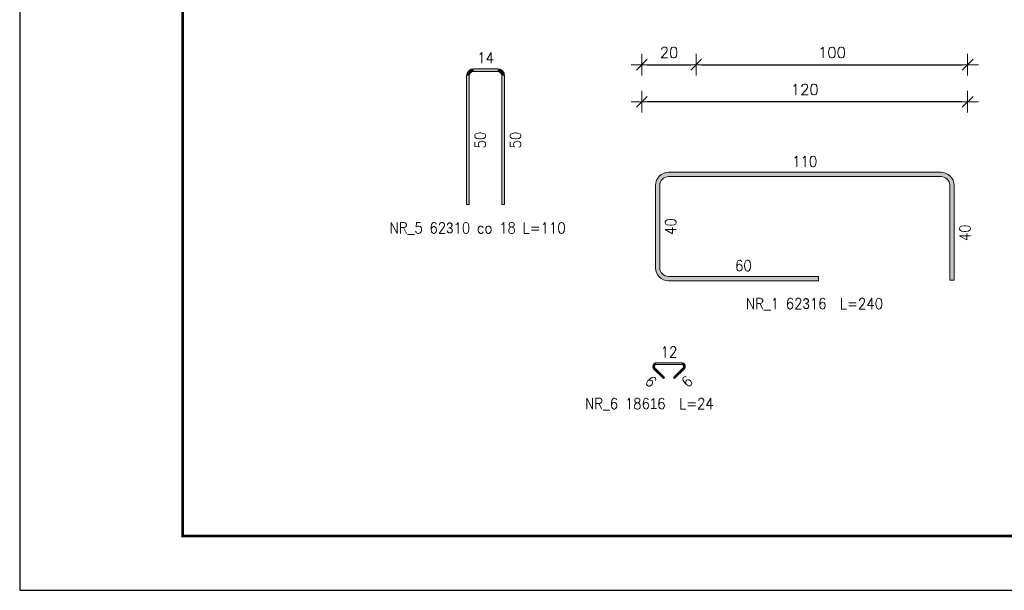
# Model space of a CAD drawing. Extents: x 100057 to 110316, y -200604 to -193150.
# Tile 1 of 9: x 100177 to 103804, y -200604 to -198499. Entities that reach past the tile are written whole.
import ezdxf

# ---------------------------------------------------------------- set-up
doc = ezdxf.new("R2010")
doc.units = 0
doc.header["$LTSCALE"] = 5
doc.header["$MEASUREMENT"] = 0
doc.layers.add('_FORMATKA', color=8, linetype='Continuous', lineweight=15, plot=False)
for name, color, linetype, lineweight in [('_RAMKA', 7, 'Continuous', 35), ('AutoCAD_Structural_Detailing_pręt wyrzucony', 7, 'Continuous', 13), ('PS_DIM', 4, 'Continuous', 13)]:
    doc.layers.add(name, color=color, linetype=linetype, lineweight=lineweight)
doc.styles.add('r-simplex', font='simplex.shx', dxfattribs={"width": 0.9})
doc.styles.add('styl2M', font='simplex.shx')
doc.dimstyles.new('RBCT DIM 20_M', dxfattribs={"dimtxt": 40, "dimasz": 20, "dimexe": 20, "dimexo": 150, "dimgap": 25, "dimtad": 1, "dimdec": 1, "dimlfac": 0.1, "dimzin": 9, "dimdsep": 46, "dimtxsty": 'styl2M', "dimblk": 'dimznak', "dimcen": 40, "dimse1": 1, "dimse2": 1, "dimclrd": 8, "dimclre": 8, "dimclrt": 4, "dimadec": 0, "dimazin": 0, "dimtfac": 1, "dimtdec": 1, "dimtix": 1, "dimtmove": 2, "dimatfit": 3, "dimldrblk": 'dimznak', "dimfxl": 5, "dimfxlon": 1, "dimarcsym": 0})

# ---------------------------------------------------------------- blocks, each defined once
blk = doc.blocks.new('dimznak')
at = {"color": 0}
for points in [[(0, 2), (0, -2)], [(-2, 0), (2, 0)]]:
    blk.add_lwpolyline(points, dxfattribs=at)
at = {"color": 3}
blk.add_lwpolyline([(1, 1), (-1, -1)], dxfattribs=at)
blk = doc.blocks.new('*D28')
at = {"layer": 'Defpoints', "color": 0, "transparency": 16777216}
for p in [(102468.5, -197798.5), (102668.5, -197798.5), (102668.5, -198665.4)]:
    blk.add_point(p, dxfattribs=at)
at = {"layer": 'PS_DIM', "color": 8, "lineweight": -2, "transparency": 16777216}
blk.add_line((102488.5, -198665.4), (102648.5, -198665.4), dxfattribs=at)
at = {"layer": 'PS_DIM', "color": 8, "lineweight": -2, "transparency": 16777216, "xscale": 20, "yscale": 20, "zscale": 20, "rotation": 180}
blk.add_blockref('dimznak', (102468.5, -198665.4), dxfattribs=at)
at = {"layer": 'PS_DIM', "color": 8, "lineweight": -2, "transparency": 16777216, "xscale": 20, "yscale": 20, "zscale": 20}
blk.add_blockref('dimznak', (102668.5, -198665.4), dxfattribs=at)
at = {"layer": 'PS_DIM', "color": 4, "transparency": 16777216, "insert": (102568.5, -198620.4), "char_height": 40, "attachment_point": 5, "style": 'styl2M', "bg_fill": 3, "box_fill_scale": 1.25, "bg_fill_color": 256, "bg_fill_true_color": 13158600, "bg_fill_transparency": 0}
blk.add_mtext('20', dxfattribs=at)
blk = doc.blocks.new('*D29')
at = {"layer": 'Defpoints', "color": 0, "transparency": 16777216}
for p in [(102668.5, -197798.5), (103668.5, -197798.5), (103668.5, -198665.4)]:
    blk.add_point(p, dxfattribs=at)
at = {"layer": 'PS_DIM', "color": 8, "lineweight": -2, "transparency": 16777216}
blk.add_line((102688.5, -198665.4), (103648.5, -198665.4), dxfattribs=at)
at = {"layer": 'PS_DIM', "color": 8, "lineweight": -2, "transparency": 16777216, "xscale": 20, "yscale": 20, "zscale": 20, "rotation": 180}
blk.add_blockref('dimznak', (102668.5, -198665.4), dxfattribs=at)
at = {"layer": 'PS_DIM', "color": 8, "lineweight": -2, "transparency": 16777216, "xscale": 20, "yscale": 20, "zscale": 20}
blk.add_blockref('dimznak', (103668.5, -198665.4), dxfattribs=at)
at = {"layer": 'PS_DIM', "color": 4, "transparency": 16777216, "insert": (103168.5, -198620.4), "char_height": 40, "attachment_point": 5, "style": 'styl2M', "bg_fill": 3, "box_fill_scale": 1.25, "bg_fill_color": 256, "bg_fill_true_color": 13158600, "bg_fill_transparency": 0}
blk.add_mtext('100', dxfattribs=at)
blk = doc.blocks.new('*D30')
at = {"layer": 'Defpoints', "color": 0, "transparency": 16777216}
for p in [(103668.5, -197798.5), (102468.5, -198298.5), (102468.5, -198802.1)]:
    blk.add_point(p, dxfattribs=at)
at = {"layer": 'PS_DIM', "color": 8, "lineweight": -2, "transparency": 16777216}
blk.add_line((103648.5, -198802.1), (102488.5, -198802.1), dxfattribs=at)
at = {"layer": 'PS_DIM', "color": 8, "lineweight": -2, "transparency": 16777216, "xscale": 20, "yscale": 20, "zscale": 20, "rotation": 180}
blk.add_blockref('dimznak', (102468.5, -198802.1), dxfattribs=at)
at = {"layer": 'PS_DIM', "color": 8, "lineweight": -2, "transparency": 16777216, "xscale": 20, "yscale": 20, "zscale": 20}
blk.add_blockref('dimznak', (103668.5, -198802.1), dxfattribs=at)
at = {"layer": 'PS_DIM', "color": 4, "transparency": 16777216, "insert": (103068.5, -198757.1), "char_height": 40, "attachment_point": 5, "style": 'styl2M', "bg_fill": 3, "box_fill_scale": 1.25, "bg_fill_color": 256, "bg_fill_true_color": 13158600, "bg_fill_transparency": 0}
blk.add_mtext('120', dxfattribs=at)
blk = doc.blocks.new('*U17')
at = {"layer": '_FORMATKA', "lineweight": -3}
blk.add_lwpolyline([(-420, 0), (0, 0), (0, 297), (-420, 297)], close=True, dxfattribs=at)
at = {"layer": '_RAMKA', "lineweight": -3, "const_width": 0.5}
blk.add_lwpolyline([(-390, 10), (-10, 10), (-10, 287), (-390, 287)], close=True, dxfattribs=at)

msp = doc.modelspace()

# ---------------------------------------------------------------- hatches: boundary and pattern name
at = {"layer": 'AutoCAD_Structural_Detailing_pręt wyrzucony'}
h = msp.add_hatch(color=6, dxfattribs=at)
edge = h.paths.add_edge_path(flags=0)
edge.add_line((101848.86, -198680.3), (101848.86, -198690.3))
edge.add_arc((101848.86, -198706.3), 16, 90, 180)
edge.add_line((101832.86, -198706.3), (101822.86, -198706.3))
edge.add_arc((101848.86, -198706.3), 26, 450, 540, ccw=False)
for points in [[(101832.86, -199180.3), (101822.86, -199180.3), (101822.86, -198706.3), (101832.86, -198706.3)], [(101848.86, -198690.3), (101848.86, -198680.3), (101936.86, -198680.3), (101936.86, -198690.3)], [(101952.86, -198706.3), (101962.86, -198706.3), (101962.86, -199180.3), (101952.86, -199180.3)], [(103570.48, -199062.24), (103570.48, -199078.24), (102566.48, -199078.24), (102566.48, -199062.24)], [(102518.48, -199110.24), (102534.48, -199110.24), (102534.48, -199414.24), (102518.48, -199414.24)], [(103618.48, -199460.24), (103602.48, -199460.24), (103602.48, -199110.24), (103618.48, -199110.24)], [(102566.48, -199462.24), (102566.48, -199446.24), (103118.48, -199446.24), (103118.48, -199462.24)], [(102521.98, -199770.52), (102521.98, -199764.52), (102614.98, -199764.52), (102614.98, -199770.52)], [(102552.03, -199818.68), (102547.79, -199822.92), (102512.44, -199787.57), (102516.68, -199783.33)], [(102620.28, -199783.33), (102624.53, -199787.57), (102589.17, -199822.92), (102584.93, -199818.68)]]:
    msp.add_hatch(color=6, dxfattribs=at).paths.add_polyline_path(points, flags=0)
h = msp.add_hatch(color=6, dxfattribs=at)
edge = h.paths.add_edge_path(flags=0)
edge.add_line((101962.86, -198706.3), (101952.86, -198706.3))
edge.add_arc((101936.86, -198706.3), 16, 0, 90)
edge.add_line((101936.86, -198690.3), (101936.86, -198680.3))
edge.add_arc((101936.86, -198706.3), 26, 360, 450, ccw=False)
h = msp.add_hatch(color=6, dxfattribs=at)
edge = h.paths.add_edge_path(flags=0)
edge.add_line((102566.48, -199062.24), (102566.48, -199078.24))
edge.add_arc((102566.48, -199110.24), 32, 90, 180)
edge.add_line((102534.48, -199110.24), (102518.48, -199110.24))
edge.add_arc((102566.48, -199110.24), 48, 450, 540, ccw=False)
h = msp.add_hatch(color=6, dxfattribs=at)
edge = h.paths.add_edge_path(flags=0)
edge.add_line((103618.48, -199110.24), (103602.48, -199110.24))
edge.add_arc((103570.48, -199110.24), 32, 0, 90)
edge.add_line((103570.48, -199078.24), (103570.48, -199062.24))
edge.add_arc((103570.48, -199110.24), 48, 360, 450, ccw=False)
h = msp.add_hatch(color=6, dxfattribs=at)
edge = h.paths.add_edge_path(flags=0)
edge.add_line((102518.48, -199414.24), (102534.48, -199414.24))
edge.add_arc((102566.48, -199414.24), 32, 180, 270)
edge.add_line((102566.48, -199446.24), (102566.48, -199462.24))
edge.add_arc((102566.48, -199414.24), 48, 180, 270, ccw=False)
h = msp.add_hatch(color=6, dxfattribs=at)
edge = h.paths.add_edge_path(flags=0)
edge.add_line((102521.98, -199764.52), (102521.98, -199770.52))
edge.add_arc((102521.98, -199778.02), 7.5, 90, 225)
edge.add_line((102516.68, -199783.33), (102512.44, -199787.57))
edge.add_arc((102521.98, -199778.02), 13.5, 450, 585, ccw=False)
h = msp.add_hatch(color=6, dxfattribs=at)
edge = h.paths.add_edge_path(flags=0)
edge.add_line((102624.53, -199787.57), (102620.28, -199783.33))
edge.add_arc((102614.98, -199778.02), 7.5, -45, 90)
edge.add_line((102614.98, -199770.52), (102614.98, -199764.52))
edge.add_arc((102614.98, -199778.02), 13.5, 315, 450, ccw=False)

# ---------------------------------------------------------------- linework, layer by layer
at = {"layer": 'AutoCAD_Structural_Detailing_pręt wyrzucony', "color": 6}
for p, q in [((101822.86, -199180.3), (101822.86, -198706.3)), ((101832.86, -199180.3), (101832.86, -198706.3)), ((101848.86, -198680.3), (101936.86, -198680.3)), ((101848.86, -198690.3), (101936.86, -198690.3)), ((101952.86, -198706.3), (101952.86, -199180.3)), ((101962.86, -198706.3), (101962.86, -199180.3)), ((103570.48, -199062.24), (102566.48, -199062.24)), ((103570.48, -199078.24), (102566.48, -199078.24)), ((102518.48, -199110.24), (102518.48, -199414.24)), ((102534.48, -199110.24), (102534.48, -199414.24)), ((103602.48, -199460.24), (103602.48, -199110.24)), ((103618.48, -199460.24), (103618.48, -199110.24)), ((101822.86, -199180.3), (101832.86, -199180.3)), ((101962.86, -199180.3), (101952.86, -199180.3)), ((102566.48, -199446.24), (103118.48, -199446.24)), ((102566.48, -199462.24), (103118.48, -199462.24)), ((103118.48, -199446.24), (103118.48, -199462.24)), ((103602.48, -199460.24), (103618.48, -199460.24)), ((102521.98, -199764.52), (102614.98, -199764.52)), ((102547.79, -199822.92), (102512.44, -199787.57)), ((102552.03, -199818.68), (102516.68, -199783.33)), ((102521.98, -199770.52), (102614.98, -199770.52)), ((102620.28, -199783.33), (102584.93, -199818.68)), ((102624.53, -199787.57), (102589.17, -199822.92)), ((102547.79, -199822.92), (102552.03, -199818.68)), ((102589.17, -199822.92), (102584.93, -199818.68))]:
    msp.add_line(p, q, dxfattribs=at)
for centre, radius, start, end in [((101848.86, -198706.3), 26, 90, 180), ((101848.86, -198706.3), 16, 90, 180), ((101936.86, -198706.3), 26, 0, 90), ((101936.86, -198706.3), 16, 0, 90), ((102566.48, -199110.24), 48, 90, 180), ((102566.48, -199110.24), 32, 90, 180), ((103570.48, -199110.24), 48, 360, 90), ((103570.48, -199110.24), 32, 360, 90), ((102566.48, -199414.24), 48, 180, 270), ((102566.48, -199414.24), 32, 180, 270), ((102521.98, -199778.02), 13.5, 90, 225), ((102614.98, -199778.02), 13.5, 315, 90), ((102521.98, -199778.02), 7.5, 90, 225), ((102614.98, -199778.02), 7.5, 315, 90)]:
    msp.add_arc(centre, radius, start, end, dxfattribs=at)

# ---------------------------------------------------------------- texts
at = {"layer": 'AutoCAD_Structural_Detailing_pręt wyrzucony', "color": 3, "char_height": 40, "attachment_point": 5, "style": 'r-simplex'}
for s, insert, rotation in [('14', (101892.86, -198640.3), 0), ('50', (101872.86, -198943.3), 90), ('50', (102002.86, -198943.3), 90), ('110', (103068.48, -199022.24), 360), ('40', (102574.48, -199262.24), 90), ('40', (103658.48, -199285.24), 90), ('60', (102842.48, -199406.24), 360), ('6', (102501.83, -199833.53), 315), ('6', (102635.13, -199833.53), 45)]:
    msp.add_mtext(s, dxfattribs=dict(at, insert=insert, rotation=rotation))
at = {"layer": 'AutoCAD_Structural_Detailing_pręt wyrzucony', "color": 3, "char_height": 40, "style": 'r-simplex'}
for s, insert, attachment_point in [('NR_5 62\\Fdiam;3\\Fsimplex.shx;10 co 18 L=110', (101863.59, -199269.16), 5), ('NR_1 62\\Fdiam;3\\Fsimplex.shx;16  L=240', (102851.92, -199548.31), 4), ('12', (102568.48, -199724.52), 5), ('NR_6 186\\Fdiam;1\\Fsimplex.shx;6  L=24', (102259.1, -199917.17), 4)]:
    msp.add_mtext(s, dxfattribs=dict(at, insert=insert, attachment_point=attachment_point))

# ---------------------------------------------------------------- dimensions: what is measured, and where the dimension line sits
at = {"layer": 'PS_DIM'}
dim = msp.add_linear_dim(base=(102668.48, -198665.44), p1=(102468.48, -197798.48), p2=(102668.48, -197798.48), dimstyle='RBCT DIM 20_M', override={"dimtfill": 1}, dxfattribs=at)
dim.commit()
dim.dimension.update_dxf_attribs({"geometry": '*D28', "text_midpoint": (102568.48, -198620.44)})

# ---------------------------------------------------------------- next in the draw order: dimensions: what is measured, and where the dimension line sits
dim = msp.add_linear_dim(base=(103668.48, -198665.44), p1=(102668.48, -197798.48), p2=(103668.48, -197798.48), dimstyle='RBCT DIM 20_M', override={"dimtfill": 1}, dxfattribs=at)
dim.commit()
dim.dimension.update_dxf_attribs({"geometry": '*D29', "text_midpoint": (103168.48, -198620.44)})

# ---------------------------------------------------------------- next in the draw order: dimensions: what is measured, and where the dimension line sits
dim = msp.add_linear_dim(base=(102468.48, -198802.15), p1=(103668.48, -197798.48), p2=(102468.48, -198298.48), dimstyle='RBCT DIM 20_M', override={"dimtfill": 1}, dxfattribs=at)
dim.commit()
dim.dimension.update_dxf_attribs({"geometry": '*D30', "text_midpoint": (103068.48, -198757.15)})

# ---------------------------------------------------------------- next in the draw order: block references
at = {"layer": 'PS_DIM', "xscale": 20, "yscale": 20, "zscale": 20}
msp.add_blockref('*U17', (108576.64, -200603.63), dxfattribs=at)

doc.saveas('drawing.dxf')
